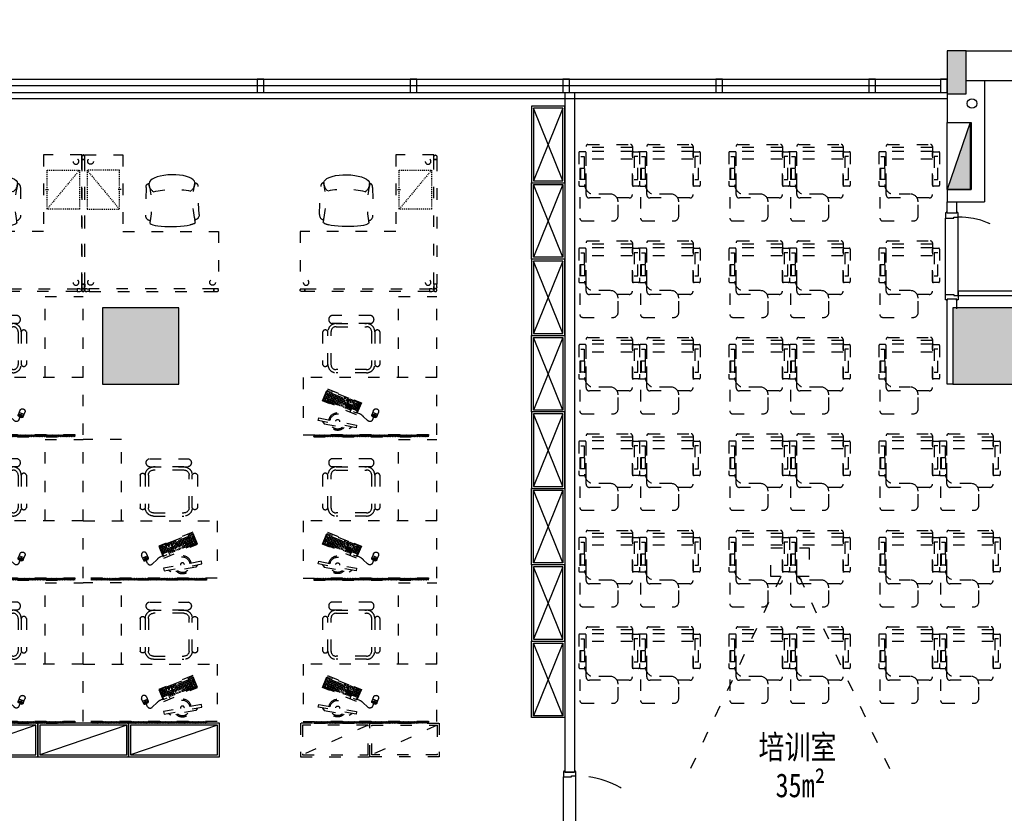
# Model space of a CAD drawing. Header units: millimetres. Extents: x -539149 to -534375, y 505028 to 505469.
# Tile 45 of 135: x -537051 to -536948, y 505286 to 505369. Entities that reach past the tile are written whole.
import ezdxf

# ---------------------------------------------------------------- set-up
doc = ezdxf.new("R2010")
doc.units = ezdxf.units.MM
doc.header["$LTSCALE"] = 10
doc.linetypes.add('ACAD_ISO03W100', pattern=[30, 12, -18])
doc.linetypes.add('HIDDEN2', pattern=[0.1875, 0.125, -0.0625])
for name, color, linetype in [('-消火栓', 242, 'Continuous'), ('A-建筑-原墙体', 2, 'Continuous'), ('A-建筑-新增墙体', 3, 'Continuous'), ('A-建筑-柱子、剪力墙', 251, 'Continuous'), ('A-建筑-窗户', 4, 'Continuous'), ('B-平面-到顶家具H', 30, 'Continuous'), ('B-平面-到顶装饰造型线', 6, 'Continuous'), ('B-平面-固定家具M', 30, 'Continuous'), ('B-平面-家具L', 30, 'Continuous'), ('B-平面-尺寸', 8, 'Continuous'), ('B-平面-活动家具', 30, 'ACAD_ISO03W100'), ('B-平面-门', 4, 'Continuous'), ('B-平面-门洞线', 8, 'Continuous'), ('E-填充', 251, 'Continuous'), ('E-文本', 7, 'Continuous'), ('家具', 1, 'Continuous')]:
    doc.layers.add(name, color=color, linetype=linetype)
doc.styles.add('CCD_DIM', font='txt', dxfattribs={"width": 0.8})
doc.styles.add('宋体', font='txt', dxfattribs={"width": 1.1})
doc.dimstyles.new('1-1', dxfattribs={"dimscale": 0, "dimtxt": 2.5, "dimasz": 1, "dimexe": 1, "dimexo": 1, "dimgap": 0.75, "dimtad": 1, "dimdec": 0, "dimrnd": 0.005, "dimzin": 0, "dimdsep": 46, "dimtxsty": 'CCD_DIM', "dimblk": 'ARCHTICK', "dimcen": 0.13, "dimclrd": 44, "dimclre": 44, "dimclrt": 50, "dimadec": 0, "dimazin": 0, "dimtfac": 1, "dimtdec": 0, "dimtix": 1, "dimtmove": 2, "dimatfit": 3, "dimldrblk": 'HBA_Leader_Dot', "dimfxl": 5, "dimfxlon": 1, "dimtvp": 1, "dimtolj": 1, "dimtzin": 0, "dimarcsym": 0})

# ---------------------------------------------------------------- blocks, each defined once
blk = doc.blocks.new('$TwtSys$00000434')
for p, q in [((-0.5, 0.5), (-0.5, -0.5)), ((-0.5, -0.5), (0.5, 0.5)), ((0.5, 0.5), (-0.5, 0.5)), ((0.5, -0.5), (0.5, 0.5)), ((-0.5, -0.5), (0.5, -0.5))]:
    blk.add_line(p, q)
blk.add_solid([(0.5, -0.5), (0.5, 0.5), (-0.5, -0.5)])
blk = doc.blocks.new('_ArchTick')
at = {"color": 0, "linetype": 'ByBlock', "const_width": 0.15}
blk.add_lwpolyline([(-0.5, -0.5), (0.5, 0.5)], dxfattribs=at)
blk = doc.blocks.new('HBA_Leader_Dot')
at = {"color": 0, "linetype": 'ByBlock'}
blk.add_line((-5, 0), (-10, 0), dxfattribs=at)
at = {"color": 0, "linetype": 'ByBlock', "const_width": 5}
blk.add_lwpolyline([(-2.5, 0, 1), (2.5, 0, 1)], format="xyb", close=True, dxfattribs=at)
blk = doc.blocks.new('sdtst')
at = {"layer": 'B-平面-门', "color": 8}
for p, q in [((862, -131), (873, -131)), ((862, -214), (862, -198)), ((873, -214), (873, -198)), ((885, -198), (885, -214)), ((890, -198), (886, -198)), ((890, -197), (890, -215)), ((892, -196), (891, -196)), ((893, -190), (893, -222)), ((895, -188), (902, -188)), ((902, -224), (902, -188)), ((954, -188), (947, -188)), ((947, -224), (947, -188)), ((956, -190), (956, -222)), ((958, -196), (958, -196)), ((959, -197), (959, -215)), ((959, -198), (964, -198)), ((964, -198), (964, -214)), ((987, -131), (976, -131)), ((976, -214), (976, -198)), ((987, -214), (987, -198)), ((873, -214), (862, -214)), ((890, -214), (886, -214)), ((891, -216), (892, -216)), ((902, -224), (895, -224)), ((947, -224), (954, -224)), ((958, -216), (958, -216)), ((959, -214), (964, -214)), ((976, -214), (987, -214))]:
    blk.add_line(p, q, dxfattribs=at)
for points in [[(862, -133, 0.28759), (860, -137, -0.060586), (861, -144, 0.212877), (862, -145)], [(873, -133, -0.28759), (875, -137, 0.060586), (874, -144, -0.212877), (874, -145)], [(885, -198, -0.34884), (884, -200), (873, -200)], [(964, -198, 0.34884), (966, -200), (976, -200)], [(976, -133, 0.28759), (974, -137, -0.060586), (975, -144, 0.212877), (976, -145)], [(987, -133, -0.28759), (989, -137, 0.060586), (988, -144, -0.212877), (988, -145)], [(885, -213, 0.311671), (884, -211), (873, -211)], [(964, -213, -0.311671), (966, -211), (976, -211)]]:
    blk.add_lwpolyline(points, format="xyb", dxfattribs=at)
for centre, radius, start, end in [((1143, -153), 282, 175.4225, 185.8484), ((846, -189), 17.8, 331.9616, 23.8225), ((809, -188), 54.2, 349.8433, 6.2557), ((889, -189), 17.8, 156.1775, 208.0384), ((592, -153), 282, 354.1516, 4.5775), ((926, -188), 54.2, 173.7443, 190.1567), ((220, -162), 654, 356.8799, 356.8872), ((886, -198), 0.201, 90, 180), ((891, -197), 1.01, 90, 180), ((892, -194), 1.61, 270, 0), ((895, -190), 2.01, 90, 180), ((954, -190), 2.01, 0, 90), ((958, -194), 1.61, 180, 270), ((958, -197), 1.01, 0, 90), ((964, -198), 0.201, 0, 90), ((1257, -153), 282, 175.4225, 185.8484), ((923, -188), 54.2, 349.8433, 6.2557), ((961, -189), 17.8, 331.9616, 23.8225), ((1630, -162), 654, 183.1128, 183.1201), ((1003, -189), 17.8, 156.1775, 208.0384), ((1041, -188), 54.2, 173.7443, 190.1567), ((706, -153), 282, 354.1516, 4.5775), ((886, -214), 0.201, 180, 270), ((891, -215), 1.01, 180, 270), ((892, -217), 1.61, 0, 90), ((895, -222), 2.01, 180, 270), ((954, -222), 2.01, 270, 0), ((958, -217), 1.61, 90, 180), ((958, -215), 1.01, 270, 0), ((964, -214), 0.201, 270, 0)]:
    blk.add_arc(centre, radius, start, end, dxfattribs=at)
blk = doc.blocks.new('*E73')
at = {"layer": 'B-平面-到顶装饰造型线', "color": 6}
for points in [[(0, 36), (-45, 36), (-45, 41), (-50, 41), (-50, 51), (-40, 51), (-40, 151), (-50, 151), (-50, 161), (-45, 161), (-45, 166), (10, 166), (10, 81), (0, 81)], [(820, 36), (865, 36), (865, 41), (870, 41), (870, 51), (860, 51), (860, 151), (870, 151), (870, 161), (865, 161), (865, 166), (810, 166), (810, 81), (820, 81)]]:
    blk.add_lwpolyline(points, close=True, dxfattribs=at)
at = {"layer": 'B-平面-门', "color": 4}
blk.add_lwpolyline([(0, -784), (45, -784), (45, 36), (0, 36)], close=True, dxfattribs=at)
at = {"layer": 'B-平面-门', "color": 8, "linetype": 'ACAD_ISO03W100', "ltscale": 3}
blk.add_arc((1, 33), 819, 273.0785, 0.1536, dxfattribs=at)
at = {"layer": 'B-平面-门洞线', "color": 8}
for p, q in [((10, 166), (810, 166)), ((0, 36), (820, 36))]:
    blk.add_line(p, q, dxfattribs=at)
at = {"layer": 'B-平面-门'}
blk.add_blockref('sdtst', (-902, -500), dxfattribs=at)
blk = doc.blocks.new('_FZH')
at = {"layer": 'A-建筑-原墙体'}
blk.add_lwpolyline([(-0.5, -0.5), (0.5, -0.5), (0.5, 0.5), (-0.5, 0.5)], close=True, dxfattribs=at)
at = {"layer": 'A-建筑-柱子、剪力墙'}
blk.add_solid([(-0.5, -0.5), (0.5, -0.5), (-0.5, 0.5), (0.5, 0.5)], dxfattribs=at)
blk = doc.blocks.new('A$C42307EB7')
at = {"layer": 'B-平面-活动家具'}
h = blk.add_hatch(dxfattribs=at)
h.set_pattern_fill('ANSI31', color=8, scale=50, angle=90, style=0)
h.set_pattern_definition([(135, (-88, -20), (-4.419417, -4.419417), [])])
h.paths.add_polyline_path([(-1288, -20), (-88, -20), (-88, 0), (-1288, 0)])
for p, q in [((-400, 600), (-400, 1450)), ((-400, 1450), (0, 1450)), ((0, 600), (0, 1450)), ((-695, 1250), (-1094, 1250)), ((-695, 1165), (-1094, 1165))]:
    blk.add_line(p, q, dxfattribs=at)
at = {"layer": 'B-平面-活动家具', "color": 8}
for p, q in [((-1107, 737), (-1107, 1078)), ((-1053, 1132), (-736, 1132)), ((-682, 1078), (-682, 737)), ((-736, 683), (-1053, 683))]:
    blk.add_line(p, q, dxfattribs=at)
at = {"layer": 'B-平面-活动家具', "color": 251, "extrusion": (0, 0, -1)}
for p, q in [((-1182, 371), (-1141, 471)), ((-1145, 418), (-1160, 424)), ((-1154, 440), (-1139, 434)), ((-1145, 418), (-1152, 403)), ((-1147, 455), (-1133, 449)), ((-1145, 418), (-1139, 434)), ((-1131, 412), (-1145, 418)), ((-919, 380), (-1141, 471)), ((-1139, 434), (-1124, 428)), ((-1133, 449), (-1126, 465)), ((-1133, 449), (-1118, 443)), ((-1131, 412), (-1124, 428)), ((-1124, 428), (-1118, 443)), ((-1124, 428), (-1109, 421)), ((-1109, 421), (-1124, 428)), ((-1118, 443), (-1111, 459)), ((-1103, 437), (-1118, 443)), ((-1116, 406), (-1109, 421)), ((-1103, 437), (-1109, 421)), ((-1109, 421), (-1095, 415)), ((-1095, 415), (-1109, 421)), ((-1097, 453), (-1103, 437)), ((-1103, 437), (-970, 382)), ((-1101, 400), (-1095, 415)), ((-1088, 431), (-1095, 415)), ((-1080, 409), (-1095, 415)), ((-1073, 425), (-1080, 409)), ((-1059, 419), (-1065, 403)), ((-1044, 413), (-1050, 397)), ((-1186, 360), (-1184, 366)), ((-1186, 360), (-905, 245)), ((-1184, 366), (-903, 251)), ((-1182, 371), (-1167, 365)), ((-1182, 371), (-1167, 365)), ((-1176, 386), (-1161, 380)), ((-1173, 393), (-951, 302)), ((-1161, 380), (-1167, 365)), ((-1166, 409), (-1152, 403)), ((-1161, 380), (-1161, 380)), ((-1158, 387), (-1152, 403)), ((-1152, 403), (-1137, 396)), ((-1146, 374), (-1152, 359)), ((-1152, 359), (-842, 231)), ((-1146, 374), (-954, 295)), ((-1143, 381), (-1137, 396)), ((-1131, 368), (-1138, 353)), ((-1131, 412), (-1137, 396)), ((-1137, 396), (-1122, 390)), ((-1116, 406), (-1131, 412)), ((-1128, 375), (-1122, 390)), ((-1116, 362), (-1123, 347)), ((-1116, 406), (-1122, 390)), ((-1122, 390), (-1107, 384)), ((-1101, 400), (-1116, 406)), ((-1107, 384), (-1114, 369)), ((-1102, 356), (-1108, 341)), ((-1101, 400), (-1107, 384)), ((-1107, 384), (-1093, 378)), ((-1086, 394), (-1101, 400)), ((-1099, 363), (-1093, 378)), ((-1093, 378), (-1078, 372)), ((-1087, 350), (-1093, 334)), ((-1086, 394), (-1093, 378)), ((-1086, 394), (-1080, 409)), ((-1071, 388), (-1086, 394)), ((-1084, 357), (-1078, 372)), ((-1065, 403), (-1080, 409)), ((-1071, 388), (-1078, 372)), ((-1078, 372), (-1063, 366)), ((-1072, 344), (-1078, 328)), ((-1071, 388), (-1065, 403)), ((-1057, 382), (-1071, 388)), ((-1069, 351), (-1063, 366)), ((-1050, 397), (-1065, 403)), ((-1057, 338), (-1064, 322)), ((-1057, 382), (-1063, 366)), ((-1063, 366), (-1048, 360)), ((-1057, 382), (-1050, 397)), ((-1042, 376), (-1057, 382)), ((-1054, 345), (-1048, 360)), ((-1035, 391), (-1050, 397)), ((-1042, 332), (-1049, 316)), ((-1042, 376), (-1048, 360)), ((-1048, 360), (-1033, 354)), ((-1042, 376), (-1035, 391)), ((-1027, 370), (-1042, 376)), ((-1040, 338), (-1033, 354)), ((-1029, 407), (-1035, 391)), ((-1021, 385), (-1035, 391)), ((-1028, 326), (-1034, 310)), ((-1027, 370), (-1033, 354)), ((-1033, 354), (-1019, 348)), ((-1027, 370), (-1021, 385)), ((-1012, 363), (-1027, 370)), ((-1025, 332), (-1019, 348)), ((-1014, 401), (-1021, 385)), ((-1006, 379), (-1021, 385)), ((-1012, 363), (-1019, 348)), ((-1019, 348), (-1004, 342)), ((-1019, 304), (-1013, 320)), ((-1012, 363), (-1006, 379)), ((-997, 357), (-1012, 363)), ((-1010, 326), (-1004, 342)), ((-999, 395), (-1006, 379)), ((-991, 373), (-1006, 379)), ((-997, 357), (-1004, 342)), ((-1004, 342), (-989, 336)), ((-998, 314), (-1004, 298)), ((-997, 357), (-991, 373)), ((-997, 357), (-983, 351)), ((-983, 351), (-997, 357)), ((-995, 320), (-989, 336)), ((-985, 388), (-991, 373)), ((-976, 367), (-991, 373)), ((-983, 351), (-989, 336)), ((-989, 336), (-974, 330)), ((-983, 351), (-976, 367)), ((-968, 345), (-983, 351)), ((-980, 314), (-974, 330)), ((-970, 382), (-976, 367)), ((-961, 361), (-976, 367)), ((-968, 345), (-974, 330)), ((-974, 330), (-959, 324)), ((-963, 398), (-970, 382)), ((-955, 376), (-970, 382)), ((-961, 361), (-968, 345)), ((-968, 345), (-953, 339)), ((-959, 324), (-966, 308)), ((-961, 361), (-947, 355)), ((-959, 324), (-953, 339)), ((-945, 318), (-959, 324)), ((-955, 376), (-949, 392)), ((-940, 370), (-955, 376)), ((-953, 277), (-912, 377)), ((-951, 302), (-919, 380)), ((-947, 355), (-940, 370)), ((-947, 355), (-932, 349)), ((-929, 329), (-942, 298)), ((-934, 386), (-940, 370)), ((-925, 364), (-940, 370)), ((-921, 308), (-936, 314)), ((-915, 323), (-929, 329)), ((-927, 292), (-915, 323)), ((-912, 322), (-925, 291)), ((-916, 361), (-910, 376)), ((-902, 355), (-916, 361)), ((-912, 377), (-801, 331)), ((-897, 316), (-912, 322)), ((-910, 285), (-897, 316)), ((-895, 315), (-908, 284)), ((-906, 338), (-893, 369)), ((-891, 332), (-906, 338)), ((-895, 370), (-902, 355)), ((-901, 256), (-860, 355)), ((-884, 348), (-899, 354)), ((-880, 309), (-895, 315)), ((-893, 278), (-880, 309)), ((-878, 363), (-891, 332)), ((-882, 347), (-876, 362)), ((-867, 341), (-882, 347)), ((-877, 272), (-851, 334)), ((-873, 324), (-813, 300)), ((-861, 356), (-867, 341)), ((-866, 340), (-807, 316)), ((-862, 266), (-830, 343)), ((-847, 259), (-815, 337)), ((-842, 231), (-801, 331)), ((-983, 307), (-990, 292)), ((-975, 286), (-968, 301)), ((-960, 280), (-954, 295)), ((-945, 292), (-951, 276)), ((-930, 286), (-945, 292)), ((-942, 298), (-927, 292)), ((-936, 270), (-930, 286)), ((-928, 285), (-934, 269)), ((-913, 279), (-928, 285)), ((-925, 291), (-910, 285)), ((-919, 263), (-913, 279)), ((-904, 301), (-918, 307)), ((-910, 278), (-917, 262)), ((-896, 272), (-910, 278)), ((-908, 284), (-893, 278)), ((-905, 245), (-903, 251)), ((-902, 256), (-896, 272)), ((-887, 294), (-901, 300)), ((-892, 278), (-832, 253)), ((-885, 293), (-826, 269)), ((-879, 309), (-820, 285)), ((-626, 270), (-626, 271))]:
    blk.add_line(p, q, dxfattribs=at)
at = {"layer": 'B-平面-活动家具', "color": 251, "linetype": 'ByBlock', "extrusion": (0, 0, -1)}
for p, q in [((-677, 196), (-669, 216)), ((-620, 212), (-671, 233)), ((-669, 216), (-660, 212)), ((-660, 212), (-668, 191)), ((-656, 202), (-652, 212)), ((-648, 211), (-653, 201)), ((-652, 212), (-648, 211)), ((-650, 211), (-646, 223)), ((-660, 188), (-654, 201)), ((-653, 201), (-656, 202)), ((-643, 206), (-652, 184)), ((-633, 202), (-643, 206)), ((-642, 181), (-633, 202))]:
    blk.add_line(p, q, dxfattribs=at)
at = {"layer": 'B-平面-活动家具'}
blk.add_lwpolyline([(-1053, 650, -0.414214), (-1140, 737), (-1140, 1078, -0.414214), (-1053, 1165), (-736, 1165, -0.414214), (-649, 1078), (-649, 737, -0.414214), (-736, 650)], format="xyb", close=True, dxfattribs=at)
for points in [[(-1140, 1078, 0.755802), (-1195, 1078), (-1195, 737, 0.755802), (-1140, 737)], [(-649, 1078, -0.755802), (-595, 1078), (-595, 737, -0.755802), (-649, 737)]]:
    blk.add_lwpolyline(points, format="xyb", dxfattribs=at)
for points in [[(-1400, 600), (-1400, 0), (0, 0), (0, 600)], [(-1288, -20), (-88, -20), (-88, 0), (-1288, 0)]]:
    blk.add_lwpolyline(points, close=True, dxfattribs=at)
at = {"layer": 'B-平面-活动家具', "extrusion": (0, 0, -1)}
for points in [[(1145, 481), (790, 335), (842, 210), (1197, 355)], [(1241, 149), (1236, 177), (839, 103), (845, 75)]]:
    blk.add_lwpolyline(points, close=True, dxfattribs=at)
blk.add_lwpolyline([(832, 232), (810, 223, 0.123106), (770, 193), (724, 151, -0.512526), (674, 154), (660, 188)], format="xyb", dxfattribs=at)
blk.add_lwpolyline([(626, 271, -0.414214), (662, 256), (680, 211, -0.414214), (673, 193), (647, 182, -0.414214), (629, 190), (611, 235, -0.422395)], format="xyb", close=True, dxfattribs=at)
blk.add_lwpolyline([(1196, 140), (1179, 116), (916, 67), (890, 83)], dxfattribs=at)
at = {"layer": 'B-平面-活动家具'}
for centre, start, end in [((-1089, 1208), 96.5687, 263.4313), ((-700, 1208), 276.5687, 83.4313)]:
    blk.add_arc(centre, 42.7, start, end, dxfattribs=at)
at = {"layer": 'B-平面-活动家具', "color": 8}
for centre, start, end in [((-1053, 1078), 90, 180), ((-736, 1078), 0, 90), ((-1053, 737), 180, 270), ((-736, 737), 270, 0)]:
    blk.add_arc(centre, 54.5, start, end, dxfattribs=at)
at = {"layer": 'B-平面-活动家具', "extrusion": (0, 0, -1)}
for start, end in [(10.6234, 190.6234), (222.7367, 338.5101)]:
    blk.add_arc((1038, 140), 93.1, start, end, dxfattribs=at)
at = {"layer": 'B-平面-活动家具', "color": 8, "extrusion": (0, 0, -1)}
for radius, start, end in [(79.3, 10.6234, 190.6234), (20.5, 10.6234, 190.6234), (79.3, 229.2536, 331.9932)]:
    blk.add_arc((1038, 140), radius, start, end, dxfattribs=at)
blk = doc.blocks.new('A$C50D80CFC')
for p, q in [((225, 649, 0), (24, 434, 0)), ((317, 678, 0), (310, 675, 0)), ((330, 676, 0), (317, 678, 0)), ((330, 676, 0), (348, 668, 0)), ((348, 668, 0), (330, 676, 0)), ((348, 668, 0), (369, 656, 0)), ((369, 656, 0), (348, 668, 0)), ((393, 638, 0), (369, 656, 0)), ((421, 617, 0), (393, 638, 0)), ((450, 593, 0), (421, 617, 0)), ((480, 566, 0), (450, 593, 0)), ((509, 537, 0), (480, 566, 0)), ((538, 507, 0), (509, 537, 0)), ((565, 477, 0), (538, 507, 0)), ((590, 448, 0), (565, 477, 0)), ((611, 421, 0), (590, 448, 0)), ((628, 396, 0), (611, 421, 0)), ((9, 370, 0), (7, 352, 0)), ((7, 352, 0), (9, 330, 0)), ((17, 383, 0), (9, 370, 0)), ((9, 330, 0), (17, 304, 0)), ((640, 375, 0), (628, 396, 0)), ((648, 358, 0), (640, 375, 0)), ((651, 345, 0), (648, 358, 0)), ((648, 337, 0), (651, 345, 0)), ((17, 304, 0), (31, 276, 0)), ((31, 276, 0), (49, 245, 0)), ((49, 245, 0), (71, 214, 0)), ((71, 214, 0), (97, 183, 0)), ((407, 51, 0), (619, 250, 0)), ((97, 183, 0), (125, 153, 0)), ((125, 153, 0), (155, 124, 0)), ((155, 124, 0), (187, 98, 0)), ((187, 98, 0), (218, 76, 0)), ((218, 76, 0), (248, 58, 0)), ((248, 58, 0), (277, 45, 0)), ((277, 45, 0), (302, 37, 0)), ((302, 37, 0), (324, 34, 0)), ((324, 34, 0), (342, 37, 0)), ((342, 37, 0), (356, 45, 0))]:
    blk.add_line(p, q)
at = {"extrusion": (0, 0, -1)}
for centre, major_axis, start_param, end_param in [((-450, 1151, 0), (-633, 633), 2.942374, 3.381096), ((265, 609, 0), (39.9, 39.9), -1.569576, -0.190397), ((-505, 1198, 0), (-685, 685), 2.926577, 2.950628), ((46, 406, 0), (25.7, 25.7), 3.257716, 4.838691), ((91, 315, 0), (70.9, 70.9), 4.670073, 5.682024), ((863, 891, 0), (-630, 630), 4.491074, 4.933704), ((1124, -422, 0), (-633, 633), 6.043682, 6.482404), ((582, 293, 0), (39.9, 39.9), 0.190397, 1.635129), ((1171, -478, 0), (685, 685), -1.379832, -1.355781), ((288, 119, 0), (70.9, 70.9), 0.601161, 1.613112), ((378, 73, 0), (25.7, 25.7), 1.444494, 3.02547)]:
    blk.add_ellipse(centre, major_axis=major_axis, ratio=1, start_param=start_param, end_param=end_param, dxfattribs=at)
blk = doc.blocks.new('1grjh')
at = {"layer": 'B-平面-活动家具', "elevation": 451}
for points in [[(22797, -67373), (22797, -67347, 0.152712), (22792, -67331, 0.246733), (22782, -67325, 0.246733), (22772, -67331, 0.152712), (22767, -67347), (22767, -67373), (22797, -67373)], [(22797, -68677), (22797, -68704, -0.152712), (22792, -68720, -0.246733), (22782, -68725, -0.246733), (22772, -68720, -0.152712), (22767, -68704), (22767, -68677), (22797, -68677)], [(22845, -68755), (22819, -68755, -0.152712), (22802, -68751, -0.246733), (22797, -68740, -0.246733), (22802, -68730, -0.152712), (22819, -68725), (22845, -68725), (22845, -68755)], [(24149, -68755), (24175, -68755, 0.152712), (24191, -68751, 0.246733), (24197, -68740, 0.246733), (24191, -68730, 0.152712), (24175, -68725), (24149, -68725), (24149, -68755)]]:
    blk.add_lwpolyline(points, format="xyb", dxfattribs=at)
for points in [[(22767, -68677), (22797, -68677), (22797, -67373), (22767, -67373)], [(22845, -68725), (22845, -68755), (24149, -68755), (24149, -68725)]]:
    blk.add_lwpolyline(points, close=True, dxfattribs=at)
for points in [[(22797, -67347), (22797, -67325), (23197, -67325), (23197, -68125), (24197, -68125), (24197, -68725), (24175, -68725)], [(22819, -68725), (22797, -68725), (22797, -68703)]]:
    blk.add_lwpolyline(points, dxfattribs=at)
at = {"layer": 'B-平面-活动家具'}
for centre, radius in [((22858, -67392), 30), ((22858, -68659), 30), ((24135, -68659), 30), ((22782, -68740, 451), 15)]:
    blk.add_circle(centre, radius, dxfattribs=at)
at = {"layer": '家具', "color": 8, "linetype": 'HIDDEN2'}
for p, q in [((22821, -67483, 451), (23161, -67893, 451)), ((23177, -67688, 451), (23145, -67688, 451))]:
    blk.add_line(p, q, dxfattribs=at)
at = {"layer": '家具', "color": 8, "linetype": 'HIDDEN2', "elevation": 451}
blk.add_lwpolyline([(23161, -67893), (23161, -67483), (22821, -67483), (22821, -67893)], close=True, dxfattribs=at)
at = {"layer": 'B-平面-活动家具', "rotation": 226.0000000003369}
blk.add_blockref('A$C50D80CFC', (23685, -67336, 451), dxfattribs=at)
blk = doc.blocks.new('*E76')
at = {"layer": 'B-平面-到顶装饰造型线', "color": 6}
for points in [[(0, 36), (-45, 36), (-45, 41), (-50, 41), (-50, 51), (-40, 51), (-40, 151), (-50, 151), (-50, 161), (-45, 161), (-45, 166), (10, 166), (10, 81), (0, 81)], [(920, 36), (965, 36), (965, 41), (970, 41), (970, 51), (960, 51), (960, 151), (970, 151), (970, 161), (965, 161), (965, 166), (910, 166), (910, 81), (920, 81)]]:
    blk.add_lwpolyline(points, close=True, dxfattribs=at)
at = {"layer": 'B-平面-门', "color": 4}
blk.add_lwpolyline([(0, -884), (45, -884), (45, 36), (0, 36)], close=True, dxfattribs=at)
at = {"layer": 'B-平面-门', "color": 8, "linetype": 'ACAD_ISO03W100', "ltscale": 3}
blk.add_arc((1, 33), 919, 273.0785, 0.1536, dxfattribs=at)
at = {"layer": 'B-平面-门洞线', "color": 8}
for p, q in [((10, 166), (910, 166)), ((0, 36), (920, 36))]:
    blk.add_line(p, q, dxfattribs=at)
at = {"layer": 'B-平面-门'}
blk.add_blockref('sdtst', (-902, -600), dxfattribs=at)
blk = doc.blocks.new('mu3te')
for p, q in [((162358, -88499), (162358, -88649)), ((162728, -88449), (162408, -88449)), ((162758, -88999), (162758, -88479)), ((162438, -88729), (162608, -88729)), ((162708, -88999), (162708, -88829)), ((162708, -88999), (162758, -88999))]:
    blk.add_line(p, q)
for centre, radius, start, end in [((162408, -88499), 50, 90, 180), ((162728, -88479), 30, 0, 90), ((162438, -88649), 80, 180, 270), ((162608, -88829), 100, 0, 90)]:
    blk.add_arc(centre, radius, start, end)
blk = doc.blocks.new('786ty')
for p, q in [((31202, 6328), (31202, 6813)), ((31285, 6328), (31285, 6813)), ((31324, 6328), (31324, 6813))]:
    blk.add_line(p, q)
for points in [[(30797, 6363), (30797, 6778, -0.414214), (30832, 6813), (31337, 6813, -0.414214), (31357, 6793), (31357, 6348, -0.414214), (31337, 6328), (30832, 6328, -0.414214)], [(30922, 6878), (30922, 6823, 0.414214), (30932, 6813), (31272, 6813, 0.414214), (31282, 6823), (31282, 6878, 0.414214), (31272, 6888), (30932, 6888, 0.414214)], [(30922, 6263), (30922, 6318, -0.414214), (30932, 6328), (31272, 6328, -0.414214), (31282, 6318), (31282, 6263, -0.414214), (31272, 6253), (30932, 6253, -0.414214)]]:
    blk.add_lwpolyline(points, format="xyb", close=True)
for points in [[(30992, 6831), (30992, 6869), (31233, 6869), (31233, 6831)], [(30992, 6309), (30992, 6271), (31233, 6271), (31233, 6309)]]:
    blk.add_lwpolyline(points, close=True)
at = {"rotation": 90}
blk.add_blockref('mu3te', (-57892, -155880), dxfattribs=at)
blk = doc.blocks.new('*U29')
at = {"layer": 'B-平面-到顶家具H', "color": 8}
for p, q in [((20, -20), (780, -330)), ((780, -20), (20, -330))]:
    blk.add_line(p, q, dxfattribs=at)
at = {"layer": 'B-平面-到顶家具H'}
blk.add_lwpolyline([(0, 0), (0, -350), (800, -350), (800, 0)], close=True, dxfattribs=at)
at = {"layer": 'B-平面-到顶家具H', "color": 8}
blk.add_lwpolyline([(20, -20), (20, -330), (780, -330), (780, -20)], close=True, dxfattribs=at)
blk = doc.blocks.new('A$C255261E0')
at = {"layer": 'B-平面-到顶家具H', "color": 8}
blk.add_line((930, -20), (20, -330), dxfattribs=at)
at = {"layer": 'B-平面-到顶家具H'}
blk.add_lwpolyline([(0, 0), (0, -350), (950, -350), (950, 0)], close=True, dxfattribs=at)
at = {"layer": 'B-平面-到顶家具H', "color": 8}
blk.add_lwpolyline([(20, -20), (20, -330), (930, -330), (930, -20)], close=True, dxfattribs=at)

msp = doc.modelspace()

# ---------------------------------------------------------------- hatches: boundary and pattern name
at = {"layer": 'E-填充', "ltscale": 0.01}
msp.add_hatch(color=256, dxfattribs=at).paths.add_polyline_path([(-536953.773, 505365.599), (-536953.773, 505361.099), (-536951.773, 505361.099), (-536951.773, 505365.599)])

# ---------------------------------------------------------------- linework, layer by layer
at = {"layer": 'A-建筑-原墙体', "ltscale": 0.01}
for p, q in [((-536953.773, 505365.599, 0.069), (-536953.773, 505361.099, 0.069)), ((-536951.773, 505365.599, 0.069), (-536953.773, 505365.599, 0.069)), ((-536951.773, 505365.599, 0.069), (-536928.273, 505365.599, 0.069)), ((-536951.773, 505361.099, 0.069), (-536951.773, 505365.599, 0.069)), ((-536951.773, 505362.499, 0.069), (-536928.873, 505362.499, 0.069)), ((-536949.873, 505362.499, 0.069), (-536949.873, 505349.799, 0.069)), ((-536953.773, 505361.099, 0.069), (-536951.773, 505361.099, 0.069)), ((-536953.773, 505361.099, 0.069), (-536953.773, 505358.099, 0.069)), ((-536953.773, 505358.099, 0.069), (-536951.273, 505358.099, 0.069)), ((-536951.273, 505358.099, 0.069), (-536951.273, 505351.099, 0.069)), ((-536953.773, 505351.099, 0.069), (-536951.273, 505351.099, 0.069)), ((-536953.773, 505351.099, 0.069), (-536953.773, 505349.799, 0.069)), ((-536953.773, 505349.799, 0.069), (-536949.873, 505349.799, 0.069))]:
    msp.add_line(p, q, dxfattribs=at)
msp.add_circle((-536951.172, 505360.091, 0.069), 0.5, dxfattribs=at)
at = {"layer": 'A-建筑-新增墙体', "ltscale": 0.01}
for p, q in [((-536993.773, 505361.249, 0.069), (-536993.773, 505290.099, 0.069)), ((-536992.773, 505361.249, 0.069), (-536992.773, 505290.099, 0.069)), ((-536953.773, 505348.599, 0.069), (-536953.773, 505349.799, 0.069)), ((-536952.773, 505348.599, 0.069), (-536952.773, 505349.799, 0.069)), ((-536952.773, 505348.599, 0.069), (-536953.773, 505348.599, 0.069)), ((-536953.773, 505330.699, 0.069), (-536953.773, 505339.599, 0.069)), ((-536952.773, 505339.599, 0.069), (-536953.773, 505339.599, 0.069)), ((-536952.773, 505338.599, 0.069), (-536952.773, 505339.599, 0.069)), ((-536953.173, 505330.699, 0.069), (-536953.773, 505330.699, 0.069)), ((-536993.773, 505290.099, 0.069), (-536992.773, 505290.099, 0.069))]:
    msp.add_line(p, q, dxfattribs=at)
at = {"layer": 'A-建筑-窗户', "ltscale": 0.01}
for p, q in [((-537258.373, 505362.649, 0.069), (-536953.773, 505362.649, 0.069)), ((-537185.773, 505361.951, 0.069), (-536954.473, 505361.982, 0.069)), ((-537258.373, 505361.249, 0.069), (-536953.773, 505361.249, 0.069))]:
    msp.add_line(p, q, dxfattribs=at)
at = {"layer": 'A-建筑-窗户', "ltscale": 0.01, "elevation": 0.069}
for points in [[(-537025.973, 505361.249), (-537025.273, 505361.249), (-537025.273, 505362.649), (-537025.973, 505362.649)], [(-537009.973, 505361.249), (-537009.273, 505361.249), (-537009.273, 505362.649), (-537009.973, 505362.649)], [(-536993.973, 505361.249), (-536993.273, 505361.249), (-536993.273, 505362.649), (-536993.973, 505362.649)], [(-536977.973, 505361.249), (-536977.273, 505361.249), (-536977.273, 505362.649), (-536977.973, 505362.649)], [(-536961.973, 505361.249), (-536961.273, 505361.249), (-536961.273, 505362.649), (-536961.973, 505362.649)], [(-536954.473, 505361.249), (-536953.773, 505361.249), (-536953.773, 505362.649), (-536954.473, 505362.649)]]:
    msp.add_lwpolyline(points, close=True, dxfattribs=at)
at = {"layer": 'B-平面-家具L', "ltscale": 0.01}
msp.add_line((-537206.773, 505360.599, 0.069), (-536953.773, 505360.599, 0.069), dxfattribs=at)
at = {"layer": 'B-平面-活动家具', "color": 8, "linetype": 'ACAD_ISO03W100', "ltscale": 0.01}
for p, q in [((-536971.18, 505310.556, 0.069), (-536980.748, 505290.187, 0.069)), ((-536969.253, 505310.556, 0.069), (-536959.685, 505290.187, 0.069))]:
    msp.add_line(p, q, dxfattribs=at)
at = {"layer": 'B-平面-活动家具', "color": 8, "ltscale": 0.01}
for p, q in [((-537014.373, 505294.999, 0.069), (-537021.223, 505291.899, 0.069)), ((-537007.123, 505294.999, 0.069), (-537013.973, 505291.899, 0.069))]:
    msp.add_line(p, q, dxfattribs=at)
at = {"layer": 'B-平面-活动家具', "color": 8, "linetype": 'ACAD_ISO03W100', "ltscale": 0.01, "elevation": 0.069}
msp.add_lwpolyline([(-536972.217, 505313.556), (-536968.217, 505313.556), (-536968.217, 505310.556), (-536972.217, 505310.556)], close=True, dxfattribs=at)
at = {"layer": 'B-平面-活动家具', "ltscale": 0.01, "elevation": 0.069}
for points in [[(-537021.423, 505295.199), (-537021.423, 505291.699), (-537014.173, 505291.699), (-537014.173, 505295.199)], [(-537006.923, 505295.199), (-537006.923, 505291.699), (-537014.173, 505291.699), (-537014.173, 505295.199)]]:
    msp.add_lwpolyline(points, close=True, dxfattribs=at)
at = {"layer": 'B-平面-活动家具', "color": 8, "ltscale": 0.01, "elevation": 0.069}
for points in [[(-537021.223, 505294.999), (-537021.223, 505291.899), (-537014.373, 505291.899), (-537014.373, 505294.999)], [(-537007.123, 505294.999), (-537007.123, 505291.899), (-537013.973, 505291.899), (-537013.973, 505294.999)]]:
    msp.add_lwpolyline(points, close=True, dxfattribs=at)

# ---------------------------------------------------------------- block references
at = {"layer": '-消火栓', "ltscale": 0.01, "xscale": -7.000000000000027, "yscale": 2.4, "zscale": 7, "rotation": 89.9999949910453}
msp.add_blockref('$TwtSys$00000434', (-536952.573, 505354.599, 0.069), dxfattribs=at)
at = {"ltscale": 0.01, "xscale": 0.01, "yscale": 0.01, "zscale": 0.01, "rotation": 90}
for name, p in [('*E73', (-536952.267, 505339.999, 0.069)), ('*E76', (-536992.267, 505280.499, 0.069))]:
    msp.add_blockref(name, p, dxfattribs=at)
at = {"layer": 'A-建筑-原墙体', "ltscale": 0.01, "xscale": 8, "yscale": 8, "zscale": 8}
for p in [(-537038.173, 505334.699, 0.069), (-536949.173, 505334.699, 0.069)]:
    msp.add_blockref('_FZH', p, dxfattribs=at)
at = {"layer": 'B-平面-固定家具M', "ltscale": 0.01, "yscale": 0.01, "zscale": 0.01, "rotation": 270}
for p, xscale in [((-536993.773, 505359.799, 0.069), 0.01), ((-536993.773, 505343.799, 0.069), -0.01), ((-536993.773, 505343.799, 0.069), 0.01), ((-536993.773, 505327.799, 0.069), -0.01), ((-536993.773, 505327.799, 0.069), 0.01), ((-536993.773, 505311.799, 0.069), -0.01), ((-536993.773, 505311.799, 0.069), 0.01), ((-536993.773, 505295.799, 0.069), -0.01)]:
    msp.add_blockref('*U29', p, dxfattribs=dict(at, xscale=xscale))
at = {"layer": 'B-平面-活动家具', "ltscale": 0.01, "xscale": 0.01, "yscale": 0.01, "zscale": 0.01, "rotation": 90}
for p in [(-536923.428, 505042.23, 0.069), (-536917.078, 505042.23, 0.069), (-536907.728, 505042.23, 0.069), (-536901.378, 505042.23, 0.069), (-536892.028, 505042.23, 0.069), (-536923.428, 505032.13, 0.069), (-536917.078, 505032.13, 0.069), (-536907.728, 505032.13, 0.069), (-536901.378, 505032.13, 0.069), (-536892.028, 505032.13, 0.069), (-536923.428, 505022.031, 0.069), (-536917.078, 505022.031, 0.069), (-536907.728, 505022.031, 0.069), (-536901.378, 505022.031, 0.069), (-536892.028, 505022.031, 0.069), (-536923.428, 505011.931, 0.069), (-536917.078, 505011.931, 0.069), (-536907.728, 505011.931, 0.069), (-536901.378, 505011.931, 0.069), (-536892.028, 505011.931, 0.069), (-536885.678, 505011.931, 0.069), (-536923.428, 505001.831, 0.069), (-536917.078, 505001.831, 0.069), (-536907.728, 505001.831, 0.069), (-536901.378, 505001.831, 0.069), (-536892.028, 505001.831, 0.069), (-536885.678, 505001.831, 0.069), (-536923.428, 504991.731, 0.069), (-536917.078, 504991.731, 0.069), (-536907.728, 504991.731, 0.069), (-536901.378, 504991.731, 0.069), (-536892.028, 504991.731, 0.069), (-536885.678, 504991.731, 0.069)]:
    msp.add_blockref('786ty', p, dxfattribs=at)
at = {"layer": 'B-平面-活动家具', "ltscale": 0.01, "yscale": 0.01, "zscale": 0.01}
for name, p, xscale in [('1grjh', (-536816.356, 506027.953, 0.069), -0.01), ('1grjh', (-537271.991, 506027.953, 0.069), 0.01), ('1grjh', (-536779.506, 506027.953, 0.069), -0.01), ('A$C42307EB7', (-537044.173, 505325.399, 0.069), 0.01), ('A$C42307EB7', (-537007.173, 505325.399, 0.069), 0.01), ('A$C42307EB7', (-537044.173, 505310.399, 0.069), 0.01), ('A$C42307EB7', (-537044.173, 505310.399, 0.069), -0.01), ('A$C42307EB7', (-537007.173, 505310.399, 0.069), 0.01), ('A$C42307EB7', (-537044.173, 505295.399, 0.069), 0.01), ('A$C42307EB7', (-537044.173, 505295.399, 0.069), -0.01), ('A$C42307EB7', (-537007.173, 505295.399, 0.069), 0.01), ('A$C255261E0', (-537058.423, 505295.199, 0.069), 0.01), ('A$C255261E0', (-537048.923, 505295.199, 0.069), 0.01), ('A$C255261E0', (-537039.423, 505295.199, 0.069), 0.01)]:
    msp.add_blockref(name, p, dxfattribs=dict(at, xscale=xscale))

# ---------------------------------------------------------------- texts
at = {"layer": 'E-文本', "style": '宋体', "width": 0.8}
for s, p in [('培训室 ', (-536973.523, 505291.462)), ('35m² ', (-536971.723, 505287.459))]:
    msp.add_text(s, height=2.5, dxfattribs=at).set_placement(p)

# ---------------------------------------------------------------- dimensions: what is measured, and where the dimension line sits
at = {"layer": 'B-平面-尺寸', "ltscale": 0.01}
for p1, p2 in [((-537123.273, 505365.599, 0.069), (-537036.273, 505365.599, 0.069)), ((-537036.273, 505365.599, 0.069), (-536949.273, 505365.599, 0.069)), ((-536949.273, 505365.599, 0.069), (-536920.273, 505365.599, 0.069))]:
    msp.add_aligned_dim(p1=p1, p2=p2, distance=10, dimstyle='1-1', override={"dimscale": 1, "dimlfac": 100}, dxfattribs=at).render()

doc.saveas('drawing.dxf')
